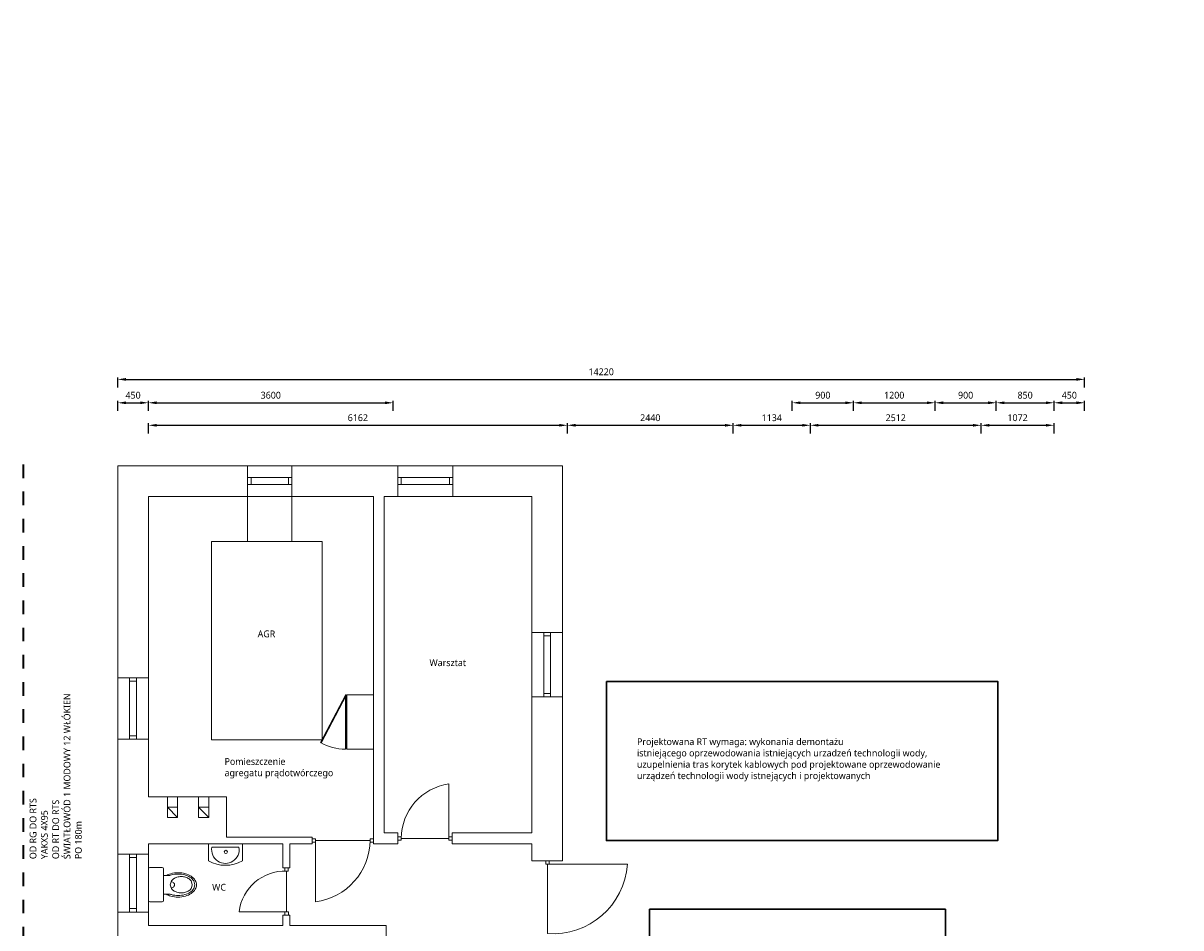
# Model space of a CAD drawing. Header units: millimetres. Extents: x 2992 to 87967, y -27051 to 43968.
# Tile 16 of 17: x 4108 to 21135, y 5286 to 18588. Entities that reach past the tile are written whole.
import ezdxf

# ---------------------------------------------------------------- set-up
doc = ezdxf.new("R2010")
doc.units = ezdxf.units.MM
doc.linetypes.add('DASHED', pattern=[4, 2, -2])
doc.layers.get('0').update_dxf_attribs({"lineweight": 5})
doc.layers.add('1_INWENTARYZACJA', color=7, linetype='Continuous', lineweight=18, true_color=0x000000)
doc.layers.add('_elektryka', color=7, linetype='Continuous', lineweight=18, true_color=0x000000)
for name, color, linetype, lineweight in [('a_opis', 7, 'Continuous', 5), ('a_wyposażenie sanitarne', 7, 'Continuous', 5), ('PRZEKRÓJ', 7, 'Continuous', 5)]:
    doc.layers.add(name, color=color, linetype=linetype, lineweight=lineweight)
doc.styles.add('TrembuchetMS', font='trebuc.ttf', dxfattribs={"height": 100})
doc.dimstyles.new('andrzej', dxfattribs={"dimtxt": 100, "dimasz": 120, "dimexe": 30, "dimexo": 150, "dimgap": 60, "dimtad": 1, "dimdec": 0, "dimzin": 3, "dimdsep": 46, "dimtxsty": 'TrembuchetMS', "dimcen": 3, "dimazin": 2, "dimtfac": 1, "dimtdec": 0, "dimtofl": 0, "dimtmove": 0, "dimatfit": 3, "dimfxl": 0, "dimfrac": 1, "dimtolj": 1, "dimtzin": 0, "dimarcsym": 0})

# ---------------------------------------------------------------- blocks, each defined once
blk = doc.blocks.new('*D131')
at = {"layer": 'Defpoints', "color": 0, "linetype": 'ByBlock'}
for p in [(19720, 13350), (5500, 11237), (19720, 11237)]:
    blk.add_point(p, dxfattribs=at)
at = {"layer": 'PRZEKRÓJ', "color": 0, "lineweight": -2}
for p, q in [((5500, 13230), (5500, 13380)), ((5620, 13350), (19600, 13350)), ((19720, 13230), (19720, 13380))]:
    blk.add_line(p, q, dxfattribs=at)
at = {"layer": 'PRZEKRÓJ', "color": 0, "linetype": 'ByBlock'}
for points in [[(5620, 13370), (5620, 13330), (5500, 13350)], [(19600, 13330), (19600, 13370), (19720, 13350)]]:
    blk.add_solid(points, dxfattribs=at)
at = {"layer": 'PRZEKRÓJ', "color": 0, "linetype": 'ByBlock', "lineweight": 9, "insert": (12610, 13461), "char_height": 100, "attachment_point": 5, "style": 'TrembuchetMS'}
blk.add_mtext('\\A1;14220', dxfattribs=at)
blk = doc.blocks.new('*D132')
at = {"layer": 'Defpoints', "color": 0, "linetype": 'ByBlock'}
for p in [(5950, 13006), (5500, 11237), (5950, 10787)]:
    blk.add_point(p, dxfattribs=at)
at = {"layer": 'PRZEKRÓJ', "color": 0, "lineweight": -2}
for p, q in [((5500, 12886), (5500, 13036)), ((5620, 13006), (5830, 13006)), ((5950, 12886), (5950, 13036))]:
    blk.add_line(p, q, dxfattribs=at)
at = {"layer": 'PRZEKRÓJ', "color": 0, "linetype": 'ByBlock'}
for points in [[(5620, 13026), (5620, 12986), (5500, 13006)], [(5830, 12986), (5830, 13026), (5950, 13006)]]:
    blk.add_solid(points, dxfattribs=at)
at = {"layer": 'PRZEKRÓJ', "color": 0, "linetype": 'ByBlock', "lineweight": 9, "insert": (5725, 13117), "char_height": 100, "attachment_point": 5, "style": 'TrembuchetMS'}
blk.add_mtext('\\A1;450', dxfattribs=at)
blk = doc.blocks.new('*D133')
at = {"layer": 'Defpoints', "color": 0, "linetype": 'ByBlock'}
for p in [(9550, 13006), (5950, 10787), (9550, 10787)]:
    blk.add_point(p, dxfattribs=at)
at = {"layer": 'PRZEKRÓJ', "color": 0, "lineweight": -2}
for p, q in [((5950, 12886), (5950, 13036)), ((6070, 13006), (9430, 13006)), ((9550, 12886), (9550, 13036))]:
    blk.add_line(p, q, dxfattribs=at)
at = {"layer": 'PRZEKRÓJ', "color": 0, "linetype": 'ByBlock'}
for points in [[(6070, 13026), (6070, 12986), (5950, 13006)], [(9430, 12986), (9430, 13026), (9550, 13006)]]:
    blk.add_solid(points, dxfattribs=at)
at = {"layer": 'PRZEKRÓJ', "color": 0, "linetype": 'ByBlock', "lineweight": 9, "insert": (7750, 13117), "char_height": 100, "attachment_point": 5, "style": 'TrembuchetMS'}
blk.add_mtext('\\A1;3600', dxfattribs=at)
blk = doc.blocks.new('*D136')
at = {"layer": 'Defpoints', "color": 0, "linetype": 'ByBlock'}
for p in [(16320, 13006), (15420, 11237), (16320, 11237)]:
    blk.add_point(p, dxfattribs=at)
at = {"layer": 'PRZEKRÓJ', "color": 0, "lineweight": -2}
for p, q in [((15420, 12886), (15420, 13036)), ((15540, 13006), (16200, 13006)), ((16320, 12886), (16320, 13036))]:
    blk.add_line(p, q, dxfattribs=at)
at = {"layer": 'PRZEKRÓJ', "color": 0, "linetype": 'ByBlock'}
for points in [[(15540, 13026), (15540, 12986), (15420, 13006)], [(16200, 12986), (16200, 13026), (16320, 13006)]]:
    blk.add_solid(points, dxfattribs=at)
at = {"layer": 'PRZEKRÓJ', "color": 0, "linetype": 'ByBlock', "lineweight": 9, "insert": (15870, 13117), "char_height": 100, "attachment_point": 5, "style": 'TrembuchetMS'}
blk.add_mtext('\\A1;900', dxfattribs=at)
blk = doc.blocks.new('*D137')
at = {"layer": 'Defpoints', "color": 0, "linetype": 'ByBlock'}
for p in [(17520, 13006), (16320, 11237), (17520, 11237)]:
    blk.add_point(p, dxfattribs=at)
at = {"layer": 'PRZEKRÓJ', "color": 0, "lineweight": -2}
for p, q in [((16320, 12886), (16320, 13036)), ((16440, 13006), (17400, 13006)), ((17520, 12886), (17520, 13036))]:
    blk.add_line(p, q, dxfattribs=at)
at = {"layer": 'PRZEKRÓJ', "color": 0, "linetype": 'ByBlock'}
for points in [[(16440, 13026), (16440, 12986), (16320, 13006)], [(17400, 12986), (17400, 13026), (17520, 13006)]]:
    blk.add_solid(points, dxfattribs=at)
at = {"layer": 'PRZEKRÓJ', "color": 0, "linetype": 'ByBlock', "lineweight": 9, "insert": (16920, 13117), "char_height": 100, "attachment_point": 5, "style": 'TrembuchetMS'}
blk.add_mtext('\\A1;1200', dxfattribs=at)
blk = doc.blocks.new('*D138')
at = {"layer": 'Defpoints', "color": 0, "linetype": 'ByBlock'}
for p in [(18420, 13006), (17520, 11237), (18420, 11237)]:
    blk.add_point(p, dxfattribs=at)
at = {"layer": 'PRZEKRÓJ', "color": 0, "lineweight": -2}
for p, q in [((17520, 12886), (17520, 13036)), ((17640, 13006), (18300, 13006)), ((18420, 12886), (18420, 13036))]:
    blk.add_line(p, q, dxfattribs=at)
at = {"layer": 'PRZEKRÓJ', "color": 0, "linetype": 'ByBlock'}
for points in [[(17640, 13026), (17640, 12986), (17520, 13006)], [(18300, 12986), (18300, 13026), (18420, 13006)]]:
    blk.add_solid(points, dxfattribs=at)
at = {"layer": 'PRZEKRÓJ', "color": 0, "linetype": 'ByBlock', "lineweight": 9, "insert": (17970, 13117), "char_height": 100, "attachment_point": 5, "style": 'TrembuchetMS'}
blk.add_mtext('\\A1;900', dxfattribs=at)
blk = doc.blocks.new('*D139')
at = {"layer": 'Defpoints', "color": 0, "linetype": 'ByBlock'}
for p in [(19270, 13006), (18420, 11237), (19270, 10787)]:
    blk.add_point(p, dxfattribs=at)
at = {"layer": 'PRZEKRÓJ', "color": 0, "lineweight": -2}
for p, q in [((18420, 12886), (18420, 13036)), ((18540, 13006), (19150, 13006)), ((19270, 12886), (19270, 13036))]:
    blk.add_line(p, q, dxfattribs=at)
at = {"layer": 'PRZEKRÓJ', "color": 0, "linetype": 'ByBlock'}
for points in [[(18540, 13026), (18540, 12986), (18420, 13006)], [(19150, 12986), (19150, 13026), (19270, 13006)]]:
    blk.add_solid(points, dxfattribs=at)
at = {"layer": 'PRZEKRÓJ', "color": 0, "linetype": 'ByBlock', "lineweight": 9, "insert": (18845, 13117), "char_height": 100, "attachment_point": 5, "style": 'TrembuchetMS'}
blk.add_mtext('\\A1;850', dxfattribs=at)
blk = doc.blocks.new('*D140')
at = {"layer": 'Defpoints', "color": 0, "linetype": 'ByBlock'}
for p in [(19720, 13006), (19720, 11237), (19270, 10787)]:
    blk.add_point(p, dxfattribs=at)
at = {"layer": 'PRZEKRÓJ', "color": 0, "lineweight": -2}
for p, q in [((19270, 12886), (19270, 13036)), ((19390, 13006), (19600, 13006)), ((19720, 12886), (19720, 13036))]:
    blk.add_line(p, q, dxfattribs=at)
at = {"layer": 'PRZEKRÓJ', "color": 0, "linetype": 'ByBlock'}
for points in [[(19390, 13026), (19390, 12986), (19270, 13006)], [(19600, 12986), (19600, 13026), (19720, 13006)]]:
    blk.add_solid(points, dxfattribs=at)
at = {"layer": 'PRZEKRÓJ', "color": 0, "linetype": 'ByBlock', "lineweight": 9, "insert": (19495, 13117), "char_height": 100, "attachment_point": 5, "style": 'TrembuchetMS'}
blk.add_mtext('\\A1;450', dxfattribs=at)
blk = doc.blocks.new('*D141')
at = {"layer": 'Defpoints', "color": 0, "linetype": 'ByBlock'}
for p in [(12112, 12675), (5950, 10698), (12112, 10698)]:
    blk.add_point(p, dxfattribs=at)
at = {"layer": 'PRZEKRÓJ', "color": 0, "lineweight": -2}
for p, q in [((5950, 12555), (5950, 12705)), ((6070, 12675), (11992, 12675)), ((12112, 12555), (12112, 12705))]:
    blk.add_line(p, q, dxfattribs=at)
at = {"layer": 'PRZEKRÓJ', "color": 0, "linetype": 'ByBlock'}
for points in [[(6070, 12695), (6070, 12655), (5950, 12675)], [(11992, 12655), (11992, 12695), (12112, 12675)]]:
    blk.add_solid(points, dxfattribs=at)
at = {"layer": 'PRZEKRÓJ', "color": 0, "linetype": 'ByBlock', "lineweight": 9, "insert": (9031, 12786), "char_height": 100, "attachment_point": 5, "style": 'TrembuchetMS'}
blk.add_mtext('\\A1;6162', dxfattribs=at)
blk = doc.blocks.new('*D142')
at = {"layer": 'Defpoints', "color": 0, "linetype": 'ByBlock'}
for p in [(14552, 12675), (14552, 10787), (12112, 10698)]:
    blk.add_point(p, dxfattribs=at)
at = {"layer": 'PRZEKRÓJ', "color": 0, "lineweight": -2}
for p, q in [((12112, 12555), (12112, 12705)), ((12232, 12675), (14432, 12675)), ((14552, 12555), (14552, 12705))]:
    blk.add_line(p, q, dxfattribs=at)
at = {"layer": 'PRZEKRÓJ', "color": 0, "linetype": 'ByBlock'}
for points in [[(12232, 12695), (12232, 12655), (12112, 12675)], [(14432, 12655), (14432, 12695), (14552, 12675)]]:
    blk.add_solid(points, dxfattribs=at)
at = {"layer": 'PRZEKRÓJ', "color": 0, "linetype": 'ByBlock', "lineweight": 9, "insert": (13332, 12786), "char_height": 100, "attachment_point": 5, "style": 'TrembuchetMS'}
blk.add_mtext('\\A1;2440', dxfattribs=at)
blk = doc.blocks.new('*D143')
at = {"layer": 'Defpoints', "color": 0, "linetype": 'ByBlock'}
for p in [(15686, 12675), (14552, 10787), (15686, 9238)]:
    blk.add_point(p, dxfattribs=at)
at = {"layer": 'PRZEKRÓJ', "color": 0, "lineweight": -2}
for p, q in [((14552, 12555), (14552, 12705)), ((14672, 12675), (15566, 12675)), ((15686, 12555), (15686, 12705))]:
    blk.add_line(p, q, dxfattribs=at)
at = {"layer": 'PRZEKRÓJ', "color": 0, "linetype": 'ByBlock'}
for points in [[(14672, 12695), (14672, 12655), (14552, 12675)], [(15566, 12655), (15566, 12695), (15686, 12675)]]:
    blk.add_solid(points, dxfattribs=at)
at = {"layer": 'PRZEKRÓJ', "color": 0, "linetype": 'ByBlock', "lineweight": 9, "insert": (15119, 12786), "char_height": 100, "attachment_point": 5, "style": 'TrembuchetMS'}
blk.add_mtext('\\A1;1134', dxfattribs=at)
blk = doc.blocks.new('*D144')
at = {"layer": 'Defpoints', "color": 0, "linetype": 'ByBlock'}
for p in [(18198, 12675), (18198, 10041), (15686, 9238)]:
    blk.add_point(p, dxfattribs=at)
at = {"layer": 'PRZEKRÓJ', "color": 0, "lineweight": -2}
for p, q in [((15686, 12555), (15686, 12705)), ((15806, 12675), (18078, 12675)), ((18198, 12555), (18198, 12705))]:
    blk.add_line(p, q, dxfattribs=at)
at = {"layer": 'PRZEKRÓJ', "color": 0, "linetype": 'ByBlock'}
for points in [[(15806, 12695), (15806, 12655), (15686, 12675)], [(18078, 12655), (18078, 12695), (18198, 12675)]]:
    blk.add_solid(points, dxfattribs=at)
at = {"layer": 'PRZEKRÓJ', "color": 0, "linetype": 'ByBlock', "lineweight": 50, "insert": (16942, 12786), "char_height": 100, "attachment_point": 5, "style": 'TrembuchetMS'}
blk.add_mtext('\\A1;2512', dxfattribs=at)
blk = doc.blocks.new('*D145')
at = {"layer": 'Defpoints', "color": 0, "linetype": 'ByBlock'}
for p in [(19270, 12675), (19270, 10787), (18198, 10041)]:
    blk.add_point(p, dxfattribs=at)
at = {"layer": 'PRZEKRÓJ', "color": 0, "lineweight": -2}
for p, q in [((18198, 12555), (18198, 12705)), ((18318, 12675), (19150, 12675)), ((19270, 12555), (19270, 12705))]:
    blk.add_line(p, q, dxfattribs=at)
at = {"layer": 'PRZEKRÓJ', "color": 0, "linetype": 'ByBlock'}
for points in [[(18318, 12695), (18318, 12655), (18198, 12675)], [(19150, 12655), (19150, 12695), (19270, 12675)]]:
    blk.add_solid(points, dxfattribs=at)
at = {"layer": 'PRZEKRÓJ', "color": 0, "linetype": 'ByBlock', "lineweight": 50, "insert": (18734, 12786), "char_height": 100, "attachment_point": 5, "style": 'TrembuchetMS'}
blk.add_mtext('\\A1;1072', dxfattribs=at)
blk = doc.blocks.new('okno90')
at = {"color": 18, "true_color": 0x000000}
for p, q in [((38085, -5209), (38085, -5159)), ((38085, -5159), (38985, -5159)), ((38085, -5259), (38985, -5259)), ((38135, -5159), (38135, -5259)), ((38935, -5159), (38935, -5259))]:
    blk.add_line(p, q, dxfattribs=at)
blk.add_lwpolyline([(38985, -5434), (38985, -4984), (38085, -4984), (38085, -5434), (38985, -5434)], dxfattribs=at)
blk = doc.blocks.new('gergergerggg')
at = {"layer": 'a_wyposażenie sanitarne', "color": 18, "true_color": 0x000000}
for p, q in [((-250, 250), (-250, 0)), ((250, 0), (250, 250)), ((-250, 0), (250, 0)), ((200, 50), (-200, 50)), ((200, 50), (200, 50))]:
    blk.add_line(p, q, dxfattribs=at)
blk.add_circle((-7, 118), 23.7, dxfattribs=at)
for centre, radius, start, end in [((0, -202), 517, 61.0648, 118.9352), ((0, 85), 203, 350.1179, 189.7139)]:
    blk.add_arc(centre, radius, start, end, dxfattribs=at)
blk = doc.blocks.new('A$C44022395')
at = {"color": 18, "true_color": 0x000000}
for p, q in [((0, 0.688), (0, 0.504)), ((0.487, 0.708), (0.02, 0.708)), ((0.507, 0.504), (0.507, 0.688)), ((0.487, 0.484), (0.02, 0.484)), ((0.113, 0.484), (0.113, 0.389)), ((0.252, 0.385), (0.207, 0.373)), ((0.296, 0.373), (0.252, 0.385)), ((0.389, 0.484), (0.389, 0.391)), ((0.195, 0.04), (0.252, 0.024)), ((0.207, 0.073), (0.252, 0.062)), ((0.252, 0.062), (0.296, 0.073)), ((0.252, 0.024), (0.308, 0.04))]:
    blk.add_line(p, q, dxfattribs=at)
for centre, radius, start, end in [((0.02, 0.688), 0.02, 90, 180), ((0.487, 0.688), 0.02, 0, 90), ((0.02, 0.504), 0.02, 180, 270), ((0.478, 0.271), 0.407, 164.652, 180), ((0.366, 0.302), 0.291, 150.4483, 164.652), ((0.48, 0.271), 0.386, 165.1916, 180), ((0.367, 0.301), 0.269, 161.3359, 165.1916), ((0.27, 0.259), 0.13, 118.958, 143.1832), ((0.252, 0.369), 0.0451, 174.4043, 5.5957), ((0.233, 0.259), 0.13, 36.8168, 61.042), ((0.134, 0.302), 0.291, 15.348, 28.5058), ((0.136, 0.301), 0.269, 14.8084, 19.6606), ((0.024, 0.271), 0.386, 0, 14.8084), ((0.022, 0.271), 0.407, 0, 15.348), ((0.487, 0.504), 0.02, 270, 0), ((0.478, 0.271), 0.407, 180, 195.348), ((0.48, 0.271), 0.386, 180, 194.8084), ((0.367, 0.241), 0.269, 194.8084, 212.5477), ((0.346, 0.223), 0.215, 162.7734, 180), ((0.346, 0.223), 0.215, 180, 197.2266), ((0.3, 0.238), 0.166, 143.1832, 162.7734), ((0.204, 0.238), 0.166, 17.2266, 36.8168), ((0.158, 0.223), 0.215, 0, 17.2266), ((0.158, 0.223), 0.215, 342.7734, 0), ((0.136, 0.241), 0.269, 327.4523, 345.1916), ((0.024, 0.271), 0.386, 345.1916, 0), ((0.022, 0.271), 0.407, 344.652, 0), ((0.366, 0.24), 0.291, 195.348, 213.5296), ((0.295, 0.193), 0.206, 213.5296, 237.9903), ((0.296, 0.196), 0.185, 212.5477, 237.0167), ((0.3, 0.209), 0.166, 197.2266, 216.8168), ((0.27, 0.187), 0.13, 216.8168, 241.042), ((0.25, 0.122), 0.122, 237.9903, 270), ((0.25, 0.122), 0.122, 270, 302.0097), ((0.233, 0.187), 0.13, 298.958, 323.1832), ((0.207, 0.196), 0.185, 302.9833, 327.4523), ((0.205, 0.193), 0.206, 302.0097, 326.4704), ((0.204, 0.209), 0.166, 323.1832, 342.7734), ((0.134, 0.24), 0.291, 326.4704, 344.652)]:
    blk.add_arc(centre, radius, start, end, dxfattribs=at)

msp = doc.modelspace()

# ---------------------------------------------------------------- linework, layer by layer
at = {"color": 18, "true_color": 0x000000}
for p, q in [((8059.7, 12080.4), (7409.7, 12080.4)), ((7409.7, 12080.4), (7409.7, 11630.4)), ((8059.7, 11630.4), (8059.7, 12080.4)), ((10429.7, 12080.4), (9619.7, 12080.4)), ((9619.7, 12080.4), (9619.7, 11630.4)), ((10429.7, 11630.4), (10429.7, 12080.4)), ((7409.7, 11905.4), (8059.7, 11905.4)), ((7409.7, 11805.4), (8059.7, 11805.4)), ((7459.7, 11905.4), (7459.7, 11805.4)), ((8009.7, 11905.4), (8009.7, 11805.4)), ((9619.7, 11855.4), (9619.7, 11905.4)), ((9619.7, 11905.4), (10429.7, 11905.4)), ((9619.7, 11805.4), (10429.7, 11805.4)), ((9669.7, 11905.4), (9669.7, 11805.4)), ((10379.7, 11905.4), (10379.7, 11805.4)), ((7409.7, 11630.4), (8059.7, 11630.4)), ((9619.7, 11630.4), (10429.7, 11630.4)), ((12039.7, 9630.4), (11589.7, 9630.4)), ((11589.7, 9630.4), (11589.7, 8680.4)), ((11764.7, 9630.4), (11764.7, 8680.4)), ((11864.7, 9580.4), (11764.7, 9580.4)), ((11814.7, 9630.4), (11864.7, 9630.4)), ((11864.7, 9630.4), (11864.7, 8680.4)), ((12039.7, 8680.4), (12039.7, 9630.4)), ((11864.7, 8730.4), (11764.7, 8730.4)), ((11589.7, 8680.4), (12039.7, 8680.4)), ((5674.7, 6367.6), (5674.7, 5517.6)), ((5774.7, 6317.6), (5674.7, 6317.6)), ((5774.7, 6367.6), (5774.7, 5517.6)), ((5774.7, 5567.6), (5674.7, 5567.6))]:
    msp.add_line(p, q, dxfattribs=at)
at = {"color": 250, "lineweight": 9, "true_color": 0x424242}
for p, q in [((8853, 8717.2), (8480.1, 8009.3)), ((8864.7, 8711), (8491.8, 8003.1)), ((8849.7, 7911), (8849.7, 8711)), ((8864.7, 7911), (8864.7, 8711)), ((9259.7, 8711), (8869.7, 8711)), ((8869.7, 7911), (8869.7, 8711)), ((9259.7, 7911), (8869.7, 7911))]:
    msp.add_line(p, q, dxfattribs=at)
at = {"color": 18, "true_color": 0x000000}
msp.add_lwpolyline([(5499.7, 5517.6), (5949.7, 5517.6), (5949.7, 6367.6), (5499.7, 6367.6), (5499.7, 5517.6)], dxfattribs=at)
at = {"color": 250, "lineweight": 9, "true_color": 0x424242}
msp.add_arc((8864.7, 8711), 800.1, 241.27426, 268.92583, dxfattribs=at)
at = {"layer": '1_INWENTARYZACJA', "color": 18, "linetype": 'ByBlock', "true_color": 0x000000}
for p, q in [((5499.7, 2230.4), (5499.7, 12080.4)), ((12039.7, 12080.4), (5499.7, 12080.4)), ((7409.7, 11630.4), (7409.7, 12080.4)), ((9619.7, 11630.4), (9619.7, 12080.4)), ((10429.7, 11630.4), (10429.7, 12080.4)), ((12039.7, 6270.4), (12039.7, 12080.4)), ((5949.7, 7210.4), (5949.7, 11630.4)), ((5949.7, 11630.4), (9259.7, 11630.4)), ((8059.7, 11630.4), (7409.7, 11630.4)), ((9259.7, 11630.4), (8059.7, 11630.4)), ((11589.7, 11630.4), (9419.7, 11630.4)), ((9419.7, 11630.4), (9619.7, 11630.4)), ((11589.7, 11630.4), (10429.7, 11630.4)), ((11589.7, 6680.4), (11589.7, 11630.4)), ((11589.7, 11630.4), (11589.7, 9630.4)), ((11589.7, 9630.4), (12039.7, 9630.4)), ((11589.7, 9630.4), (12039.7, 9630.4)), ((11589.7, 6680.4), (11589.7, 8680.4)), ((11589.7, 8680.4), (12039.7, 8680.4)), ((11589.7, 8680.4), (12039.7, 8680.4)), ((5949.7, 8060.4), (5499.7, 8060.4)), ((5949.7, 7210.4), (5949.7, 8060.4)), ((5949.7, 5320.4), (5949.7, 6520.4))]:
    msp.add_line(p, q, dxfattribs=at)
at = {"layer": '1_INWENTARYZACJA', "linetype": 'ByBlock'}
for p, q in [((9419.7, 11630.4), (9419.7, 6680.4)), ((10369.7, 6601.2), (10369.7, 7401.2)), ((7099.7, 7210.4), (5949.7, 7210.4)), ((6230.6, 7210.4), (6230.6, 6910.4)), ((6380.6, 7060.4), (6380.6, 7210.4)), ((6687, 7210.4), (6687, 6910.4)), ((6837, 7060.4), (6837, 7210.4)), ((7099.7, 6620.4), (7099.7, 7210.4)), ((6380.6, 7060.4), (6230.6, 7060.4)), ((6230.6, 7060.4), (6380.6, 6910.4)), ((6380.6, 6910.4), (6380.6, 7060.4)), ((6837, 7060.4), (6687, 7060.4)), ((6687, 7060.4), (6837, 6910.4)), ((6837, 6910.4), (6837, 7060.4)), ((6230.6, 6910.4), (6380.6, 6910.4)), ((6687, 6910.4), (6837, 6910.4)), ((9259.7, 6680.4), (9259.7, 6620.4)), ((9619.7, 6680.4), (9419.7, 6680.4)), ((9619.7, 6520.4), (9619.7, 6680.4)), ((11589.7, 6680.4), (10419.7, 6680.4)), ((10419.7, 6520.4), (10419.7, 6680.4)), ((7929.7, 6520.4), (5949.7, 6520.4)), ((8359.7, 6620.4), (7099.7, 6620.4)), ((7929.7, 6520.4), (7929.7, 6170.4)), ((8029.7, 6520.4), (8359.7, 6520.4)), ((8029.7, 6170.4), (8029.7, 6520.4)), ((8359.7, 6620.4), (8359.7, 6520.4)), ((8409.7, 6570.4), (9209.7, 6570.4)), ((8409.7, 6570.4), (8409.7, 5670.4)), ((9259.7, 6620.4), (9259.7, 6520.4)), ((9259.7, 6520.4), (9619.7, 6520.4)), ((9259.7, 6520.4), (9619.7, 6520.4)), ((9619.7, 6625.4), (9619.7, 6575.4)), ((9669.7, 6600.4), (10369.7, 6601.2)), ((10419.7, 6520.4), (11589.7, 6520.4)), ((11589.7, 6520.4), (11589.7, 6270.4)), ((8029.7, 6170.4), (7929.7, 6170.4)), ((11589.7, 6270.4), (11939.4, 6270.4)), ((11818.3, 6220.4), (11818.3, 5200.4)), ((11818.3, 6220.4), (12998.3, 6220.4)), ((7983.3, 6120.4), (7983.3, 5520.4)), ((7983.3, 5520.4), (7283.3, 5520.4)), ((8029.7, 5470.4), (7929.7, 5470.4)), ((7929.7, 5470.4), (7929.7, 5320.4)), ((8029.7, 5320.4), (8029.7, 5470.4)), ((8029.7, 5320.4), (8029.7, 5470.4)), ((7929.7, 5320.4), (5949.7, 5320.4)), ((9449.7, 5320.4), (8029.7, 5320.4)), ((9449.7, 4880.4), (9449.7, 5320.4))]:
    msp.add_line(p, q, dxfattribs=at)
at = {"layer": '1_INWENTARYZACJA', "color": 18, "linetype": 'ByBlock', "true_color": 0x000000}
msp.add_lwpolyline([(7409.7, 11630.4), (8058.5, 11630.4), (8058.5, 10967.3), (7409.7, 10967.3)], close=True, dxfattribs=at)
at = {"layer": '1_INWENTARYZACJA', "linetype": 'ByBlock'}
for points in [[(9259.7, 6680.4), (9259.7, 6680.4), (9259.7, 11630.4)], [(8359.7, 6595.4), (8409.7, 6595.4), (8409.7, 6545.4), (8359.7, 6545.4)], [(9259.7, 6546.2), (9209.7, 6546.2), (9209.7, 6596.2), (9259.7, 6596.2)], [(9619.7, 6625.4), (9669.7, 6625.4), (9669.7, 6575.4), (9619.7, 6575.4)], [(10419.7, 6576.2), (10369.7, 6576.2), (10369.7, 6626.2), (10419.7, 6626.2)], [(11589.7, 6270.4), (11589.7, 6430.4)], [(8008.3, 6170.4), (8008.3, 6120.4), (7958.3, 6120.4), (7958.3, 6170.4)], [(11589.7, 6270.4), (12039.7, 6270.4)], [(11843.3, 6270.4), (11843.3, 6220.4), (11793.3, 6220.4), (11793.3, 6270.4)], [(7959.2, 5470.4), (7959.2, 5520.4), (8009.2, 5520.4), (8009.2, 5470.4)]]:
    msp.add_lwpolyline(points, dxfattribs=at)
msp.add_lwpolyline([(6875.9, 10967.3), (8504.9, 10967.3), (8504.9, 8048.3), (6875.9, 8048.3)], close=True, dxfattribs=at)
for centre, radius, start, end in [((10478.7, 6599.6), 809, 97.74456, 179.94505), ((8295, 6577.9), 914.8, 277.20544, 359.52748), ((11896, 6303.1), 1105.4, 266.01378, 355.70858), ((7962.3, 5436.5), 684.2, 88.24207, 172.96052)]:
    msp.add_arc(centre, radius, start, end, dxfattribs=at)
at = {"layer": '_elektryka', "color": 1, "linetype": 'DASHED', "lineweight": 35, "ltscale": 100}
msp.add_lwpolyline([(4108.8, 12099.2), (4108.1, 2548.7)], dxfattribs=at)
at = {"layer": '_elektryka', "color": 3, "linetype": 'ByBlock', "lineweight": 30}
msp.add_lwpolyline([(13319.2, 5558.7), (17672, 5558.7), (17672, 4639.2), (13319.2, 4639.2)], close=True, dxfattribs=at)

# ---------------------------------------------------------------- block references
at = {"color": 18, "lineweight": 9, "true_color": 0x000000, "rotation": 90}
msp.add_blockref('okno90', (515.4, -30024.5), dxfattribs=at)
at = {"color": 18, "true_color": 0x000000, "xscale": 1000, "yscale": 1000, "zscale": 1000, "rotation": 90}
msp.add_blockref('A$C44022395', (6657.4, 5667.1), dxfattribs=at)
at = {"layer": 'a_wyposażenie sanitarne', "color": 18, "lineweight": 9, "true_color": 0x000000, "rotation": 180}
msp.add_blockref('gergergerggg', (7082.5, 6520.4), dxfattribs=at)

# ---------------------------------------------------------------- texts
at = {"layer": 'a_opis', "color": 250, "lineweight": 9, "true_color": 0x424242, "insert": (20658.6, -4244.8), "char_height": 100, "width": 1448.605, "attachment_point": 4, "rotation": 90, "style": 'TrembuchetMS', "bg_fill": 3, "box_fill_scale": 1.1, "bg_fill_color": 256, "bg_fill_transparency": 8585808}
msp.add_mtext('\\pi100.94;Woda uzdatniona na \\P\\pi176.15;sieć wodociągowa\\P\\pi395.65;PE DN160', dxfattribs=at)
at = {"layer": 'a_opis', "color": 250, "lineweight": 9, "true_color": 0x424242, "char_height": 100, "attachment_point": 4, "style": 'TrembuchetMS', "bg_fill": 3, "box_fill_scale": 1.1, "bg_fill_color": 256, "bg_fill_transparency": 8586498}
for s, insert, width in [('{\\C18;\\c0;Warsztat}', (10083.8, 9183.5), 666.486), ('{\\C18;\\c0;Pomieszczenie\\Pagregatu prądotwórczego}', (7070.5, 7631.7), 1755.566)]:
    msp.add_mtext(s, dxfattribs=dict(at, insert=insert, width=width))
at = {"layer": 'a_opis', "color": 1, "lineweight": 9, "insert": (13136.4, 7756), "char_height": 100, "attachment_point": 4, "style": 'TrembuchetMS', "bg_fill": 3, "box_fill_scale": 1.1, "bg_fill_color": 256, "bg_fill_transparency": 8586498}
msp.add_mtext('Projektowana RT wymaga: wykonania demontażu\\Pistniejącego oprzewodowania istniejących urzadzeń technologii wody,\\Puzupelnienia tras korytek kablowych pod projektowane oprzewodowanie\\Purządzeń technologii wody istnejących i projektowanych', dxfattribs=at)
at = {"layer": 'a_opis', "color": 250, "lineweight": 9, "true_color": 0x424242, "insert": (6887.1, 5881.7), "char_height": 100, "attachment_point": 4, "style": 'TrembuchetMS', "bg_fill": 3, "box_fill_scale": 1.1, "bg_fill_color": 256, "bg_fill_transparency": 8586498}
msp.add_mtext('{\\C18;\\c0;WC}', dxfattribs=at)

# ---------------------------------------------------------------- dimensions: what is measured, and where the dimension line sits
at = {"layer": 'PRZEKRÓJ', "color": 250, "lineweight": 9, "true_color": 0x424242}
for base, p1, p2, picture, middle in [((19719.7, 13350.1), (5499.7, 11236.8), (19719.7, 11236.8), '*D131', (12609.7, 13460.9)), ((5949.7, 13005.7), (5499.7, 11236.8), (5949.7, 10786.8), '*D132', (5724.7, 13116.6)), ((9549.7, 13005.7), (5949.7, 10786.8), (9549.7, 10786.8), '*D133', (7749.7, 13116.8)), ((12111.7, 12674.7), (5949.7, 10698.1), (12111.7, 10698.1), '*D141', (9030.7, 12785.7))]:
    dim = msp.add_linear_dim(base=base, p1=p1, p2=p2, dimstyle='andrzej', dxfattribs=at)
    dim.commit()
    dim.dimension.update_dxf_attribs({"geometry": picture, "text_midpoint": middle})
for base, p1, p2, picture, middle in [((16319.7, 13005.7), (15419.7, 11236.8), (16319.7, 11236.8), '*D136', (15869.7, 13116.8)), ((17519.7, 13005.7), (16319.7, 11236.8), (17519.7, 11236.8), '*D137', (16919.7, 13116.6)), ((18419.7, 13005.7), (17519.7, 11236.8), (18419.7, 11236.8), '*D138', (17969.7, 13116.8)), ((19269.7, 13005.7), (18419.7, 11236.8), (19269.7, 10786.8), '*D139', (18844.7, 13116.6)), ((19719.7, 13005.7), (19269.7, 10786.8), (19719.7, 11236.8), '*D140', (19494.7, 13116.6)), ((14551.7, 12674.7), (12111.7, 10698.1), (14551.7, 10786.8), '*D142', (13331.7, 12785.6)), ((15685.7, 12674.7), (14551.7, 10786.8), (15685.7, 9237.9), '*D143', (15118.7, 12785.6))]:
    dim = msp.add_linear_dim(base=base, p1=p1, p2=p2, dimstyle='andrzej', override={"dimtmove": 1}, dxfattribs=at)
    dim.commit()
    dim.dimension.update_dxf_attribs({"geometry": picture, "text_midpoint": middle})
at = {"layer": 'PRZEKRÓJ', "color": 18, "lineweight": 50, "true_color": 0x000000}
for base, p1, p2, picture, middle in [((18197.8, 12674.7), (15685.7, 9237.9), (18197.8, 10041.2), '*D144', (16941.8, 12785.6)), ((19269.7, 12674.7), (18197.8, 10041.2), (19269.7, 10786.8), '*D145', (18733.7, 12785.6))]:
    dim = msp.add_linear_dim(base=base, p1=p1, p2=p2, dimstyle='andrzej', override={"dimtmove": 1}, dxfattribs=at)
    dim.commit()
    dim.dimension.update_dxf_attribs({"geometry": picture, "text_midpoint": middle})

# ---------------------------------------------------------------- next in the draw order: linework, layer by layer
at = {"layer": '_elektryka', "color": 6, "linetype": 'ByBlock', "lineweight": 30}
msp.add_lwpolyline([(12685.6, 8909.4), (18443.4, 8909.4), (18443.4, 6567.7), (12685.6, 6567.7)], close=True, dxfattribs=at)

# ---------------------------------------------------------------- next in the draw order: texts
at = {"layer": 'a_opis', "color": 5, "lineweight": 9, "insert": (20658.6, -2173.8), "char_height": 100, "width": 1576.968, "attachment_point": 4, "rotation": 90, "style": 'TrembuchetMS', "bg_fill": 3, "box_fill_scale": 1.1, "bg_fill_color": 256, "bg_fill_transparency": 8585273}
msp.add_mtext('\\pi163.1;Woda uzdatniona do \\P\\pi28.484;zbiornik wyrównawczych \\P\\pi459.83;PE DN160', dxfattribs=at)
at = {"layer": 'a_opis', "color": 250, "lineweight": 9, "true_color": 0x424242, "insert": (7557.1, 9607.4), "char_height": 100, "attachment_point": 4, "style": 'TrembuchetMS', "bg_fill": 3, "box_fill_scale": 1.1, "bg_fill_color": 256, "bg_fill_transparency": 8586498}
msp.add_mtext('{\\C18;\\c0;AGR}', dxfattribs=at)
at = {"layer": 'a_opis', "color": 1, "lineweight": 9, "insert": (4587.7, 6295.8), "char_height": 100, "attachment_point": 4, "rotation": 90, "style": 'TrembuchetMS', "bg_fill": 3, "box_fill_scale": 1.1, "bg_fill_color": 256, "bg_fill_transparency": 8586498}
msp.add_mtext('OD RG DO RTS\\PYAKXS 4X95\\POD RT DO RTS\\PŚWIATŁOWÓD 1 MODOWY 12 WŁÓKIEN\\PPO 180m', dxfattribs=at)

doc.saveas('drawing.dxf')
